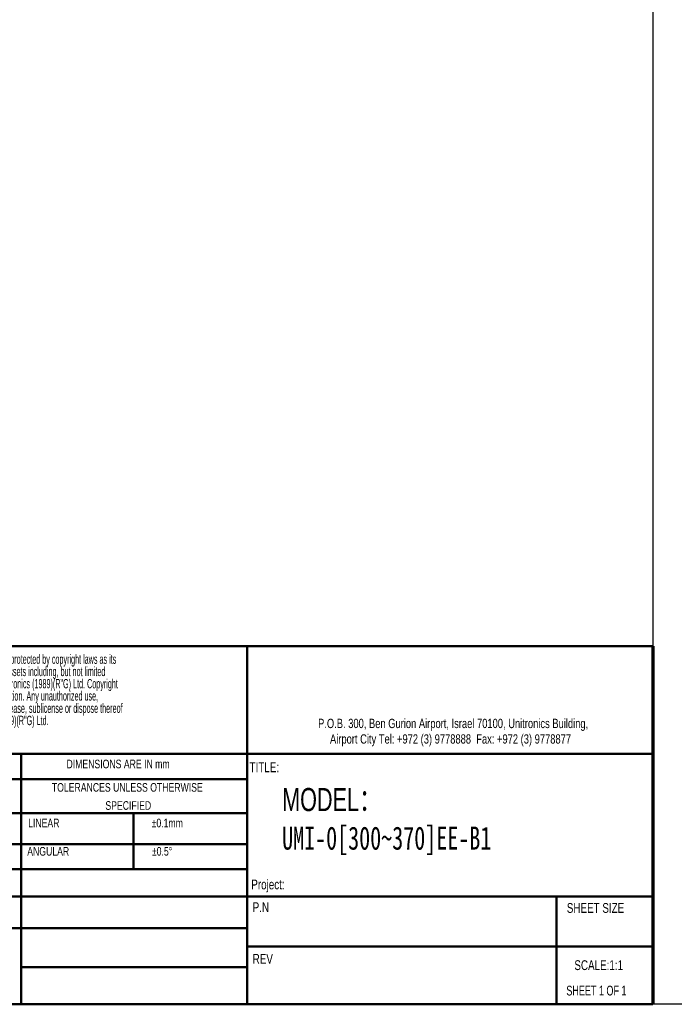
# Model space of a CAD drawing. Header units: millimetres. Extents: x 802 to 9345, y -804 to 1180.
# Tile 140 of 189: x 5793 to 6161, y -804 to -251. Entities that reach past the tile are written whole.
import ezdxf

# ---------------------------------------------------------------- set-up
doc = ezdxf.new("R2010")
doc.units = ezdxf.units.MM
doc.header["$LTSCALE"] = 30.734
doc.layers.get('0').update_dxf_attribs({"linetype": 'CONTINUOUS'})
doc.styles.add('SLDTEXTSTYLE0', font='TXT', dxfattribs={"width": 0.75})
doc.styles.add('SLDTEXTSTYLE2', font='TXT', dxfattribs={"width": 0.6875})
doc.styles.add('SLDTEXTSTYLE3', font='TXT', dxfattribs={"width": 0.482098})
doc.styles.get("Standard").update_dxf_attribs({"font": 'txt', "width": 0.7})

# ---------------------------------------------------------------- blocks, each defined once
blk = doc.blocks.new('SW_NOTE_1')
at = {"color": 0, "attachment_point": 2, "style": 'SLDTEXTSTYLE0'}
for s, insert, char_height in [('TOLERANCES UNLESS OTHERWISE', (13.54, 1.71), 1.3229), ('SPECIFIED', (13.69, -1.06), 1.323)]:
    blk.add_mtext(s, dxfattribs=dict(at, insert=insert, char_height=char_height))
blk = doc.blocks.new('SW_NOTE_0')
at = {"color": 0, "char_height": 1.5875, "attachment_point": 1, "style": 'SLDTEXTSTYLE3'}
for s, insert in [('The above constitute the property of Unitronics (1989)(R"G) Ltd., and are protected by copyright laws as its', (0, 2.05)), ('"creation". Unitronics (1989)(R"G) Ltd. retains all rights to its proprietary assets including, but not limited', (0, -0.04)), ('to the drawings, sketches and drafts, and shall remain the property of Unitronics (1989)(R"G) Ltd. Copyright', (0, -2.12)), ('protection claimed includes all forms and matters of materials and information. Any unauthorized use,', (0, -4.2)), ('copying, quoting, sale, distribution, transfer, assignment, giveaway, rent, lease, sublicense or dispose thereof', (0, -6.29)), ('are strictly prohibited without prior written permission from Unitronics (1989)(R"G) Ltd.', (0, -8.37))]:
    blk.add_mtext(s, dxfattribs=dict(at, insert=insert))
blk = doc.blocks.new('SW_NOTE_2')
at = {"color": 0, "linetype": 'Continuous', "lineweight": 0, "char_height": 1.5, "attachment_point": 2, "style": 'SLDTEXTSTYLE0'}
for s, insert in [('P.O.B. 300, Ben Gurion Airport, Israel 70100, Unitronics Building,', (29.41, 1.93)), ('Airport City Tel: +972 (3) 9778888  Fax: +972 (3) 9778877', (28.99, -0.57))]:
    blk.add_mtext(s, dxfattribs=dict(at, insert=insert))

msp = doc.modelspace()

# ---------------------------------------------------------------- linework, layer by layer
for p, q in [((6148.48, 604.61), (6148.69, -804)), ((9344.74, -804), (801.94, -803.77))]:
    msp.add_line(p, q)
at = {"color": 7, "linetype": 'Continuous', "lineweight": 50}
for p, q in [((5650.31, -602.79), (6148.69, -602.79)), ((5920.65, -602.79), (5920.65, -804)), ((6148.69, -663.2), (5650.41, -663.2)), ((5793.56, -804), (5793.56, -663.2)), ((5920.65, -677.47), (5650.43, -677.47)), ((5920.65, -696.66), (5650.47, -696.66)), ((5856.78, -696.66), (5856.78, -727.99)), ((5920.65, -714.03), (5650.49, -714.03)), ((5920.65, -727.99), (5650.52, -727.99)), ((5652.51, -743.5), (6148.69, -743.5)), ((6094.53, -804), (6094.53, -743.5)), ((5793.56, -761.24), (5650.57, -761.24)), ((6148.69, -771.54), (5920.65, -771.54)), ((5650.64, -804), (6148.69, -804))]:
    msp.add_line(p, q, dxfattribs=at)
at = {"color": 7, "linetype": 'Continuous', "lineweight": 70}
msp.add_line((6148.69, -602.79), (6148.69, -804), dxfattribs=at)
at = {"color": 7, "linetype": 'Continuous', "lineweight": 35}
msp.add_line((6148.85, -663.2), (6148.69, -663.2), dxfattribs=at)
at = {"linetype": 'Continuous', "lineweight": 50}
for p, q in [((5920.65, -761.24), (5793.56, -761.24)), ((5920.65, -783.06), (5793.56, -783.06))]:
    msp.add_line(p, q, dxfattribs=at)

# ---------------------------------------------------------------- block references
for name, p, xscale, yscale, zscale in [('SW_NOTE_0', (5655.54, -614.16), 3.307392, 3.307392, 3.307392), ('SW_NOTE_1', (5803.49, -685.94), 3.67488, 3.67488, 3.67488)]:
    msp.add_blockref(name, p, dxfattribs=dict(xscale=xscale, yscale=yscale, zscale=zscale))
at = {"color": 7, "linetype": 'Continuous', "lineweight": 0, "xscale": 3.491136, "yscale": 3.491136, "zscale": 3.491136}
msp.add_blockref('SW_NOTE_2', (5933.71, -650.26), dxfattribs=at)

# ---------------------------------------------------------------- texts
at = {"attachment_point": 1, "style": 'SLDTEXTSTYLE0'}
for s, insert, char_height in [('DIMENSIONS ARE IN mm', (5819.07, -666.51), 4.8616), ('LINEAR', (5797.51, -699.67), 4.862), ('±0.1mm', (5866.92, -699.67), 4.862), ('ANGULAR', (5797.02, -715.58), 4.862), ('±0.5°', (5867.09, -715.58), 4.862), ('Project:', (5922.94, -733.88), 5.512), ('SHEET SIZE', (6100.28, -747.09), 5.512), ('REV', (5923.72, -775.73), 5.512)]:
    msp.add_mtext(s, dxfattribs=dict(at, insert=insert, char_height=char_height))
at = {"color": 7, "linetype": 'Continuous', "lineweight": 0, "attachment_point": 1}
for s, insert, char_height, style in [('TITLE:', (5921.98, -668.03), 5.512, 'SLDTEXTSTYLE0'), ('P.N', (5923.72, -746.66), 5.512, 'SLDTEXTSTYLE0'), ('SCALE:1:1', (6104.53, -779.24), 5.512, 'SLDTEXTSTYLE0'), ('SHEET 1 OF 1', (6100.02, -793.53), 5.5123, 'SLDTEXTSTYLE2')]:
    msp.add_mtext(s, dxfattribs=dict(at, insert=insert, char_height=char_height, style=style))
at = {"lineweight": 0, "insert": (5940.24, -682.41), "char_height": 13, "width": 112.903, "attachment_point": 1}
msp.add_mtext('MODEL{\\fSimSun|b0|i0|c134|p2;：\\fSimSun|b0|i0|c177|p2;\\P\\ffangsong|b0|i0|c0|p0;UMI-0[300~370]EE-B1}', dxfattribs=at)

doc.saveas('drawing.dxf')
